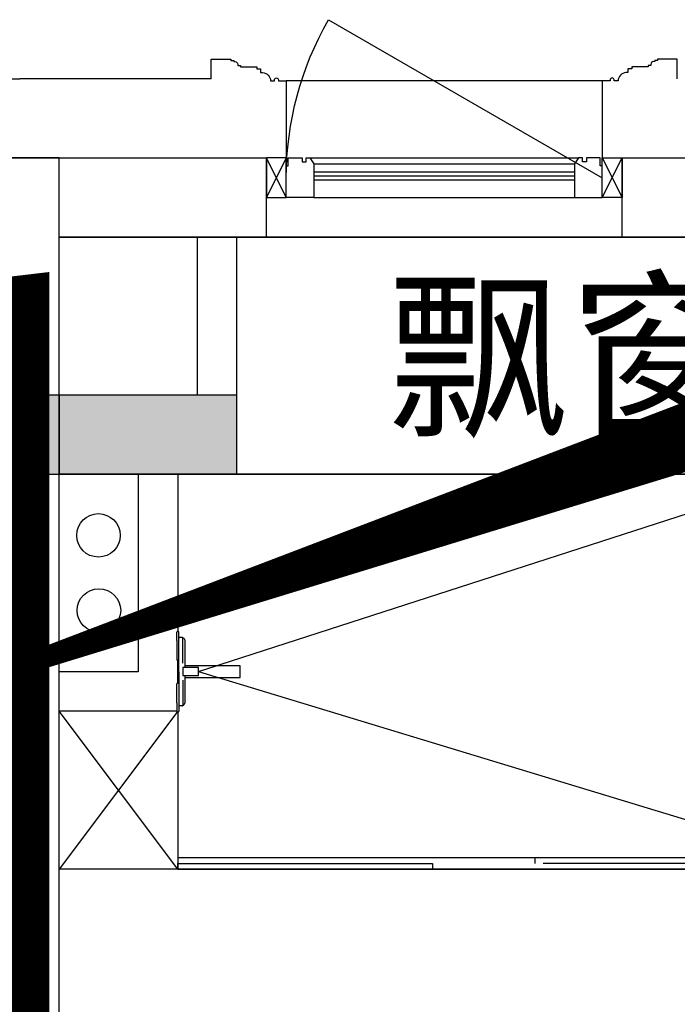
# Model space of a CAD drawing. Header units: millimetres. Extents: x 296296 to 297283, y 219875 to 220035.
# Tile 113 of 256: x 296789.19 to 296790.85, y 220021.15 to 220023.64. Entities that reach past the tile are written whole.
import ezdxf

# ---------------------------------------------------------------- set-up
doc = ezdxf.new("R2010")
doc.units = ezdxf.units.MM
doc.layers.add('面积-计容-住宅-1', color=1, linetype='Continuous', lineweight=0)
doc.styles.get("Standard").update_dxf_attribs({"font": 'arial.ttf'})

# ---------------------------------------------------------------- blocks, each defined once
blk = doc.blocks.new('wy53eu64i765i57i78i')
blk.add_hatch(color=253).paths.add_polyline_path([(981624.8550976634, 191558.4376811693), (982724.8552333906, 191558.4376811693), (982724.8552333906, 191758.4376811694), (981624.8550976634, 191758.4376811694)])
at = {"color": 253}
blk.add_lwpolyline([(981624.8550976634, 191558.4376811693), (982724.8552333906, 191558.4376811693), (982724.8552333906, 191758.4376811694), (981624.8550976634, 191758.4376811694)], close=True, dxfattribs=at)
blk = doc.blocks.new('4uyh5uj6kj67j75rykjtuk7tsik76ykj')
at = {"color": 253}
blk.add_text('飘窗', height=337.5886524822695, dxfattribs=at).set_placement((840305, 433690))
blk = doc.blocks.new('185洋房-中间套（报建版）-旧规$0$洋房户型$0$11Tap_1_ICDA')
at = {"color": 253}
blk.add_wipeout([(-1.828448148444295e-08, 14.999999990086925), (-139.97807107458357, 14.999999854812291), (-139.9780711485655, 79.99999984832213), (-141.4425372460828, 83.53553375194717), (-144.97807114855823, 84.9999998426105), (-146.97807113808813, 86.58558515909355), (-152.9780711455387, 86.58558515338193), (-154.97807114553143, 84.58558515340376), (-154.97807116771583, 99.80032630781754), (-155.56385760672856, 101.21453986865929), (-156.97807116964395, 101.80032630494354), (-157.9780711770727, 101.8003262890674), (-159.39228472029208, 101.21453984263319), (-159.9780711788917, 99.8003262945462), (-159.97807110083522, 30.56833230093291), (-159.39228466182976, 29.154118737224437), (-157.97807111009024, 28.568332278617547), (-157.97807104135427, -28.98274730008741), (-159.39228460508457, -29.568533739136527), (-159.978071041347, -30.982747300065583), (-159.97807095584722, -100.2147413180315), (-159.39228451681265, -101.62895488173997), (-157.97807096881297, -102.21474131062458), (-156.97807097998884, -102.2147413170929), (-155.56385740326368, -101.62895486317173), (-154.9780709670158, -100.21474130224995), (-154.97807098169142, -85.0000001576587), (-154.39228454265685, -86.41421372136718), (-152.97807099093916, -87.00000016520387), (-146.97807098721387, -87.00000015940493), (-145.563857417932, -86.41421371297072), (-144.97807099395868, -85.00000015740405), (-141.4425370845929, -83.53553405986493), (-139.9780709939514, -80.00000015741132), (-139.97807104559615, -15.00000016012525), (1.816079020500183e-08, -14.999999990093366)], dxfattribs=at)
for p, q in [((-159.978071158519, 78.80032629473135), (-159.9780711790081, 99.80032629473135)), ((-159.978071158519, 78.80032629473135), (-159.9780711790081, 99.80032629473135)), ((-156.9780711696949, 101.8003262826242), (-157.9780711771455, 101.8003262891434)), ((-156.9780711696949, 101.7945728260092), (-157.9780711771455, 101.7945728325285)), ((-154.9780710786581, -0.2072075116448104), (-154.9780711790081, 99.80032629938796)), ((-154.9780710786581, -0.2072075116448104), (-154.9780711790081, 99.80032629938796)), ((-159.978071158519, 78.80032629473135), (-159.978071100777, 30.56833228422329)), ((-159.978071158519, 78.80032629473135), (-159.978071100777, 30.56833228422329)), ((-146.9780711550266, 86.58558515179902), (-152.9780711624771, 86.585585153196)), ((-146.9780711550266, 86.58558515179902), (-152.9780711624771, 86.585585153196)), ((-144.978071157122, 84.99999984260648), (-145.0214770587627, 84.99999984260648)), ((-144.978071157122, 84.99424638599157), (-145.0214770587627, 84.99424638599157)), ((-144.9780711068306, 21.24040309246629), (-144.9780711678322, 84.58558516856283)), ((-144.9780711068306, 21.24040309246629), (-144.9780711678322, 84.58558516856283)), ((-139.9780711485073, 79.99999983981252), (-139.9780710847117, 9.999999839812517)), ((-139.9780711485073, 79.99999983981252), (-139.9780710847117, 9.999999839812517)), ((-156.9780710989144, 28.56833229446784), (-157.9780711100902, 28.56833227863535)), ((-157.9780710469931, -28.98274731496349), (-157.9780711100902, 28.56833227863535)), ((-157.9780710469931, -28.98274731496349), (-157.9780711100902, 28.56833227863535)), ((-156.9780710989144, 28.56257883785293), (-157.9780711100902, 28.56257882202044)), ((-154.9780710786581, -0.2072075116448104), (-154.9780709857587, -100.214741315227)), ((-154.9780710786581, -0.2072075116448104), (-154.9780709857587, -100.214741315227)), ((-144.9780710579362, -21.65481808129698), (-144.9780709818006, -85.00000014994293)), ((-144.9780710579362, -21.65481808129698), (-144.9780709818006, -85.00000014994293)), ((-139.9780710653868, -10.0000001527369), (-139.9780709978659, -80.0000001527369)), ((-139.9780710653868, -10.0000001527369), (-139.9780709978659, -80.0000001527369)), ((-159.9780710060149, -79.2147413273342), (-159.9780710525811, -30.98274730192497)), ((-159.9780710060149, -79.2147413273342), (-159.9780710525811, -30.98274730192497)), ((-156.9780710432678, -28.98274731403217), (-157.9780710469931, -28.98274731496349)), ((-156.9780710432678, -28.98850077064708), (-157.9780710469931, -28.9885007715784)), ((-159.9780710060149, -79.2147413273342), (-159.9780709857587, -100.2147413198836)), ((-159.9780710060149, -79.2147413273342), (-159.9780709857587, -100.2147413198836)), ((-146.9780709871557, -87.00000015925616), (-152.978070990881, -87.00000016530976)), ((-146.9780709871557, -87.00000015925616), (-152.978070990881, -87.00000016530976)), ((-156.9780709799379, -102.2147413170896), (-157.978070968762, -102.2147413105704)), ((-156.9780709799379, -102.2147413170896), (-157.978070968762, -102.2147413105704))]:
    blk.add_line(p, q, dxfattribs=at)
blk.add_lwpolyline([(-104.9780710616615, -10.00000010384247), (-104.9780710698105, 9.999999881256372), (-144.9780710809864, 9.999999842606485), (-144.9780710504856, -10.00000014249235)], close=True, dxfattribs=at)
blk.add_lwpolyline([(-104.9780710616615, -10.00000010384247), (-104.9780710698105, 9.999999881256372), (-144.9780710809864, 9.999999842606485), (-144.9780710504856, -10.00000014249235)], close=True, dxfattribs=at)
for points in [[(1.81607902e-08, -15.00000000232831), (-1.83936208e-08, 14.99999999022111), (-139.9780710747, 14.99999985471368)], [(1.81607902e-08, -15.00000000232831), (-1.83936208e-08, 14.99999999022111), (-139.9780710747, 14.99999985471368)], [(-139.9780710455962, -15.00000016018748), (1.81607902e-08, -15.00000000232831)], [(-139.9780710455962, -15.00000016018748), (1.81607902e-08, -15.00000000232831)]]:
    blk.add_lwpolyline(points, dxfattribs=at)
for centre, radius, start, end in [((-157.9780711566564, 99.80032628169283), 2, 90.00000005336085, 180.0000000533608), ((-157.9780711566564, 99.80032628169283), 2, 90.00000005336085, 180.0000000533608), ((-156.9780711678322, 99.8003263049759), 2, 5.33608529e-08, 90.00000005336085), ((-156.9780711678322, 99.8003263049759), 2, 5.33608529e-08, 90.00000005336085), ((-152.9780711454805, 84.58558515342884), 2, 90.00000005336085, 180.0000000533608), ((-152.9780711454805, 84.58558515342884), 2, 90.00000005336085, 180.0000000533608), ((-146.9780711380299, 84.5855851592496), 2, 5.33608529e-08, 90.00000005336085), ((-146.9780711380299, 84.5855851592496), 2, 5.33608529e-08, 90.00000005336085), ((-144.9780711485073, 79.99999984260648), 5, 5.33608529e-08, 90.00000005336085), ((-144.9780711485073, 79.99999984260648), 5, 5.33608529e-08, 90.00000005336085), ((-157.978071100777, 30.56833230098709), 2, 180.0000000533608, 270.0000000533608), ((-157.978071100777, 30.56833230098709), 2, 180.0000000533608, 270.0000000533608), ((-156.978071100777, 30.56833227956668), 2, 270.0000000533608, 5.33608529e-08), ((-156.978071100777, 30.56833227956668), 2, 270.0000000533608, 5.33608529e-08), ((-157.9780710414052, -30.98274730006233), 2, 90.00000005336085, 180.0000000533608), ((-157.9780710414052, -30.98274730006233), 2, 90.00000005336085, 180.0000000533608), ((-156.9780710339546, -30.98274729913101), 2, 5.33608529e-08, 90.00000005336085), ((-156.9780710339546, -30.98274729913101), 2, 5.33608529e-08, 90.00000005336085), ((-152.9780709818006, -85.00000015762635), 2, 180.0000000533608, 270.0000000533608), ((-152.9780709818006, -85.00000015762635), 2, 180.0000000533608, 270.0000000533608), ((-146.9780709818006, -85.00000015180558), 2, 270.0000000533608, 5.33608529e-08), ((-146.9780709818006, -85.00000015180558), 2, 270.0000000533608, 5.33608529e-08), ((-144.9780709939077, -80.00000015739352), 5, 270.0000000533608, 5.33608529e-08), ((-144.9780709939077, -80.00000015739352), 5, 270.0000000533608, 5.33608529e-08), ((-157.9780709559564, -100.214741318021), 2, 180.0000000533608, 270.0000000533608), ((-157.9780709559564, -100.214741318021), 2, 180.0000000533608, 270.0000000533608), ((-156.9780709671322, -100.2147413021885), 2, 270.0000000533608, 5.33608529e-08), ((-156.9780709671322, -100.2147413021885), 2, 270.0000000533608, 5.33608529e-08)]:
    blk.add_arc(centre, radius, start, end, dxfattribs=at)
blk = doc.blocks.new('*U1181')
at = {"color": 253}
for p, q in [((299.999999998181, -600.0000000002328), (-2.0072548e-09, -1000.000000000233)), ((299.9999999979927, -1000.000000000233), (-1.8189894e-09, -600.0000000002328))]:
    blk.add_line(p, q, dxfattribs=at)
for points in [[(-1.8189894e-09, 0), (1899.999999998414, 0), (1899.999999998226, -1000.000000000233), (-2.0072548e-09, -1000.000000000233), (-1.8189894e-09, 0)], [(299.9999999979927, -1000.000000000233), (-2.0072548e-09, -1000.000000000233), (-1.8189894e-09, 0), (299.999999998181, -2.328306e-10), (299.9999999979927, -1000.000000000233)], [(299.999999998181, -2.328306e-10), (299.999999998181, -600.0000000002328), (-1.8189894e-09, -600.0000000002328)], [(199.999999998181, -2.328306e-10), (199.999999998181, -500.0000000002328), (-1.8189894e-09, -500.0000000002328)], [(299.9999999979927, -970.0000000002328), (1899.999999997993, -970.0000000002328)], [(1204.999999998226, -985.0000000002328), (1204.999999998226, -970.0000000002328), (1899.999999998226, -970.0000000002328), (1899.999999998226, -985.0000000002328), (1224.999999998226, -985.0000000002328)], [(299.9999999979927, -1000.000000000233), (299.9999999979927, -985.0000000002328), (944.9999999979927, -985.0000000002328), (944.9999999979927, -1000.000000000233), (299.9999999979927, -1000.000000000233)], [(299.9999999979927, -1000.000000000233), (1899.999999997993, -1000.000000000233)]]:
    blk.add_lwpolyline(points, dxfattribs=at)
for centre in [(99.35538784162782, -154.9986993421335), (100.6821748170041, -345.0025798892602)]:
    blk.add_circle(centre, 54.99999999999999, dxfattribs=at)
blk.add_blockref('185洋房-中间套（报建版）-旧规$0$洋房户型$0$11Tap_1_ICDA', (457.978071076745, -499.7927924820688), dxfattribs=at)
for p, q in [((353.0000000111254, -499.7927925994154), (1899.999999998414, 0)), ((353.0000000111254, -499.7927925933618), (1899.999999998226, -970.0000000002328))]:
    blk.add_line(p, q, dxfattribs=at)
blk = doc.blocks.new('185洋房-中间套（报建版）-旧规')
at = {"color": 253, "linetype": 'Continuous'}
for p, q in [((31649.99993213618, 12599.99999973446), (31749.99993213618, 12599.99999973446)), ((31749.99993213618, 12199.99999973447), (31749.99993213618, 12599.99999973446)), ((31749.99993213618, 12199.99999973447), (32099.99993213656, 12199.99999973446))]:
    blk.add_line(p, q, dxfattribs=at)
blk.add_lwpolyline([(30199.99994158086, 12600.0000000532), (32099.99994158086, 12600.00000005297)], dxfattribs=at)
at = {"color": 253, "extrusion": (0, 0, -1), "zscale": -1, "rotation": 1.6692845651e-06}
blk.add_blockref('*U1181', (-32099.9999999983, 12000), dxfattribs=at)
at = {"color": 253, "linetype": 'Continuous'}
for p, q in [((31649.99993213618, 11999.99999973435), (31649.99993213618, 12599.99999973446)), ((32099.99993213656, 12199.99999973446), (32099.99993213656, 11999.99999973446)), ((31649.99993213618, 11999.99999973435), (32099.99993213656, 11999.99999973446))]:
    blk.add_line(p, q, dxfattribs=at)
at = {"color": 253}
blk.add_lwpolyline([(30399.99993213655, 12000.00004952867), (31649.99993213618, 12000.00004952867)], dxfattribs=at)
blk = doc.blocks.new('*U1497')
at = {"color": 253}
for points in [[(30632.70266194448, 9049.579764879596), (30632.70266194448, 8999.579764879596), (30682.70266194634, 8999.579764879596), (30682.70266194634, 9002.579764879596), (30689.70266194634, 9002.579764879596), (30689.70266194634, 9005.57976485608), (30692.70266194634, 9005.57976485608, 0.4142135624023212), (30699.70266194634, 9012.57976485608), (30699.70266194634, 9015.57976485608), (30706.70266194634, 9015.57976485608), (30706.70266194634, 9018.57976485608), (30747.70266285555, 9018.579764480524), (30747.70266279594, 9023.579764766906), (30757.70266273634, 9023.579764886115), (30757.70266261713, 9033.579764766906), (30762.70266350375, 9033.57976482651, 0.4039906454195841), (30782.70266297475, 9054.579764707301), (30792.70266264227, 9054.57976462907), (30792.70266262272, 9052.079764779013, 0.9999999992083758), (30802.70266277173, 9052.079764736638), (30802.7026627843, 9054.57976468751), (30822.70266339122, 9054.57976468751), (30822.70266339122, 9249.579764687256)], [(31812.70266483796, 9049.579764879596), (31812.70266483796, 8999.579764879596), (31762.70266483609, 8999.579764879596), (31762.70266483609, 9002.579764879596), (31755.70266483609, 9002.579764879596), (31755.70266483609, 9005.57976485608), (31752.70266483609, 9005.57976485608, -0.4142135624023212), (31745.70266483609, 9012.57976485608), (31745.70266483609, 9015.57976485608), (31738.70266483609, 9015.57976485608), (31738.70266483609, 9018.57976485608), (31697.70266392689, 9018.579764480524), (31697.7026639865, 9023.579764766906), (31687.7026640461, 9023.579764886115), (31687.70266416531, 9033.579764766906), (31682.70266327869, 9033.57976482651, -0.4039906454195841), (31662.70266380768, 9054.579764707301), (31652.70266414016, 9054.57976462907), (31652.70266415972, 9052.079764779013, -0.9999999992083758), (31642.70266401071, 9052.079764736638), (31642.70266399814, 9054.57976468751), (31622.70266339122, 9054.57976468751), (31622.70266339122, 9249.579764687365)]]:
    blk.add_lwpolyline(points, format="xyb", dxfattribs=at)
blk.add_lwpolyline([(31622.70266339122, 9054.57976468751), (30822.70266339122, 9054.57976468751)], dxfattribs=at)
blk = doc.blocks.new('*U1505')
at = {"color": 253}
for points in [[(7870.000000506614, 814.9999839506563), (7870.000000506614, 899.9999839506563), (7800.000000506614, 899.9999839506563), (7800.000000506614, 819.9999839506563), (7805.000000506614, 819.9999839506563), (7805.000000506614, 799.9999839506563), (7840.000000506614, 799.9999839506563), (7840.000000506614, 809.9999839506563), (7850.000000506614, 809.9999839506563), (7850.000000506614, 799.9999839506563), (7860.000000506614, 799.9999839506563)], [(8530.00000050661, 814.9999839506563), (8530.00000050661, 899.9999839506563), (8600.00000050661, 899.9999839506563), (8600.00000050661, 819.9999839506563), (8595.00000050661, 819.9999839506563), (8595.00000050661, 799.9999839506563), (8560.00000050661, 799.9999839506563), (8560.00000050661, 809.9999839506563), (8550.00000050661, 809.9999839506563), (8550.00000050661, 799.9999839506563), (8540.00000050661, 799.9999839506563)]]:
    blk.add_lwpolyline(points, close=True, dxfattribs=at)
for points in [[(7870.000000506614, 899.9999839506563), (8530.00000050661, 899.9999839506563)], [(7870.000000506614, 854.9999839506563), (8530.00000050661, 854.9999839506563)], [(7870.000000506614, 844.9999839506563), (8530.00000050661, 844.9999839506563)], [(7870.000000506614, 834.9999839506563), (8530.00000050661, 834.9999839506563)], [(7860.000000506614, 799.9999839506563), (8540.00000050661, 799.9999839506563)], [(7870.000000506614, 814.9999839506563), (8530.00000050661, 814.9999839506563)]]:
    blk.add_lwpolyline(points, dxfattribs=at)
blk = doc.blocks.new('185标准层外包-中间-报建版$0$seyesryhertyheryetrye')
at = {"color": 253}
blk.add_lwpolyline([(22072.70269624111, 23949.57976469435), (22022.70269624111, 23949.57976469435), (22022.70269624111, 23849.57976469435), (22072.70269624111, 23849.57976469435)], close=True, dxfattribs=at)
for points in [[(22022.70269624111, 23849.57976469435), (22072.70269624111, 23949.57976469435)], [(22022.70269624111, 23949.57976469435), (22072.70269732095, 23849.57976468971)]]:
    blk.add_lwpolyline(points, dxfattribs=at)
blk = doc.blocks.new('185标准层外包-中间-报建版')
at = {"color": 253, "linetype": 'Continuous'}
for p, q in [((26482.3640735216, 23249.57977558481), (26007.36403959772, 23249.57977558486)), ((26482.36407352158, 23049.57977558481), (26482.3640735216, 23249.57977558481)), ((28107.36407352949, 23249.57977558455), (27382.36407352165, 23249.57977558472)), ((27382.36407352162, 23049.57977558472), (27382.36407352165, 23249.57977558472)), ((28107.36407352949, 10949.57977557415), (28107.36407352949, 23249.57977558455)), ((26482.36407352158, 23049.57977558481), (25807.36403959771, 23049.5797755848)), ((27907.36407352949, 23049.57977558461), (27382.36407352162, 23049.57977558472)), ((27907.36407352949, 11149.57977557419), (27907.36407352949, 23049.57977558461))]:
    blk.add_line(p, q, dxfattribs=at)
at = {"color": 253}
blk.add_lwpolyline([(27332.36405022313, 23199.57977557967, 0.1316524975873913), (27225.18437325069, 23599.57977557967), (26532.36405022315, 23199.57977557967)], format="xyb", dxfattribs=at)
for points in [[(27522.3640702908, 23449.57976447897), (28007.36406885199, 23449.57976449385)], [(27382.36407352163, 23049.57979598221), (26482.36407352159, 23049.5797755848)]]:
    blk.add_lwpolyline(points, dxfattribs=at)
at = {"color": 253, "rotation": 180}
for name, p in [('*U1497', (58155.06673223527, 32499.15952937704)), ('185标准层外包-中间-报建版$0$seyesryhertyheryetrye', (48555.06674646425, 47099.15954027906)), ('*U1505', (35132.36405072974, 24049.57975953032))]:
    blk.add_blockref(name, p, dxfattribs=at)
at = {"color": 253, "xscale": -1, "rotation": 180}
blk.add_blockref('185标准层外包-中间-报建版$0$seyesryhertyheryetrye', (5309.66135398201, 47099.15954027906), dxfattribs=at)

msp = doc.modelspace()

# ---------------------------------------------------------------- block references
at = {"xscale": 0.001, "yscale": 0.001, "zscale": 0.001}
for name, p in [('4uyh5uj6kj67j75rykjtuk7tsik76ykj', (295949.8135978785, 219588.9300733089)), ('wy53eu64i765i57i78i', (295807.0135978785, 219830.9300733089))]:
    msp.add_blockref(name, p, dxfattribs=at)

# ---------------------------------------------------------------- next in the draw order: block references
at = {"xscale": -0.001, "yscale": 0.001, "zscale": 0.001}
msp.add_blockref('185洋房-中间套（报建版）-旧规', (296821.3884530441, 220010.4885109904), dxfattribs=at)

# ---------------------------------------------------------------- next in the draw order: linework, layer by layer
at = {"layer": '面积-计容-住宅-1', "const_width": 0.15}
for points in [[(296777.3884596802, 220021.4885113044), (296781.9884531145, 220021.488510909), (296781.9884528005, 220022.5885109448), (296783.7884530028, 220022.588510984), (296783.7884527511, 220023.2885110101), (296787.1884526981, 220023.2885109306), (296787.1884527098, 220022.6885109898), (296789.1884528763, 220022.6885109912), (296789.1884528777, 220016.3885109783), (296789.188452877, 220016.3885109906), (296789.188452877, 220011.5885109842), (296785.4884528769, 220011.5885109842), (296785.4884528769, 220010.9885109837), (296781.9884528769, 220010.9885109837), (296781.9884528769, 220012.7385109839), (296776.4884528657, 220012.7385109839), (296776.4884528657, 220012.7385109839), (296773.0884528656, 220012.7385109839), (296773.0884528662, 220017.6885109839), (296776.3884528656, 220017.6885109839), (296776.3884528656, 220020.1885109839), (296775.6884528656, 220020.1885109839), (296775.6884528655, 220021.1885108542), (296777.3884596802, 220021.1885113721)], [(296800.9884460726, 220021.4885113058), (296796.3884526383, 220021.4885109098), (296796.3884529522, 220022.5885109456), (296794.5884527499, 220022.5885109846), (296794.5884530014, 220023.2885110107), (296791.1884530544, 220023.2885109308), (296791.1884530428, 220022.6885109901), (296789.1884528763, 220022.6885109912), (296789.1884528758, 220016.3885109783), (296789.1884528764, 220016.3885109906), (296789.188452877, 220011.5885109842), (296792.888452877, 220011.5885109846), (296792.888452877, 220010.9885109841), (296796.388452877, 220010.9885109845), (296796.3884528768, 220012.7385109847), (296801.8884528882, 220012.7385109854), (296801.8884528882, 220012.7385109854), (296805.2884528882, 220012.7385109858), (296805.2884528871, 220017.6885109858), (296801.9884528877, 220017.6885109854), (296801.9884528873, 220020.1885109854), (296802.6884528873, 220020.1885109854), (296802.6884528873, 220021.1885108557), (296800.9884460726, 220021.1885113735)]]:
    msp.add_lwpolyline(points, close=True, dxfattribs=at)

# ---------------------------------------------------------------- next in the draw order: block references
at = {"yscale": 0.001, "zscale": 0.001}
for p, xscale in [((296761.1810889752, 220000.0389312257), 0.001), ((296817.1958171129, 220000.0389312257), -0.001)]:
    msp.add_blockref('185标准层外包-中间-报建版', p, dxfattribs=dict(at, xscale=xscale))

doc.saveas('drawing.dxf')
